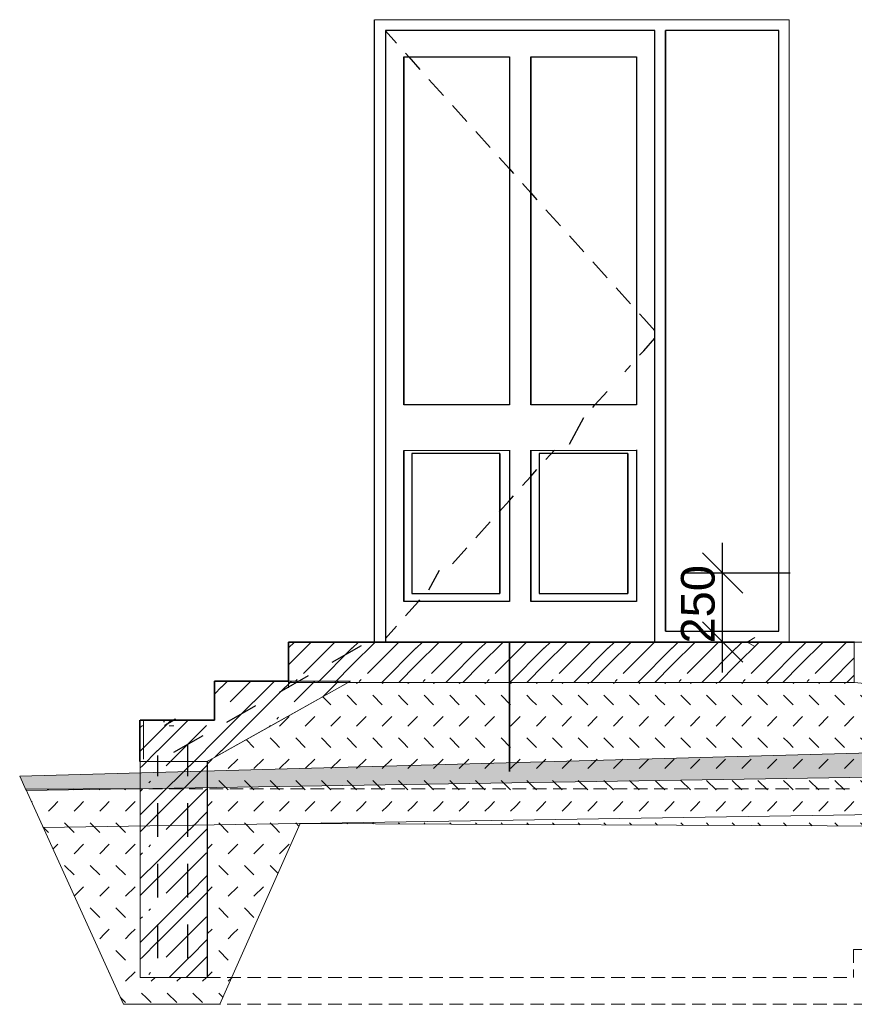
# Model space of a CAD drawing. Header units: millimetres. Extents: x 126830 to 197420, y -10585 to 21156.
# Tile 2 of 100: x 139724 to 142821, y -10585 to -6930. Entities that reach past the tile are written whole.
import ezdxf

# ---------------------------------------------------------------- set-up
doc = ezdxf.new("R2010")
doc.units = ezdxf.units.MM
doc.header["$MEASUREMENT"] = 0
doc.linetypes.add('čárkovaná 3', pattern=[75, 50, -25])
doc.linetypes.add('Čárkovaná M', pattern=[225, 125, -100])
for name, color, linetype in [('Konstrukce - nenosné', 7, 'Continuous'), ('Konstrukce - nosné', 7, 'Continuous'), ('Nové_0', 7, 'Continuous'), ('Nové_Konstrukce - nosné', 7, 'Continuous'), ('Nové_Kóty - SP', 7, 'Continuous'), ('Popis', 7, 'Continuous'), ('Situace - terén', 7, 'Continuous'), ('TZB - VZT', 7, 'Continuous'), ('Výplně - Povrchové', 7, 'Continuous')]:
    doc.layers.add(name, color=color, linetype=linetype)
doc.styles.add('GENEROVANÝ_STYL_2', font='txt')
doc.dimstyles.new('GENEROVANÝ_STYL__6', dxfattribs={"dimtxt": 125, "dimasz": 142.5, "dimexe": 0.18, "dimexo": 250, "dimgap": 0, "dimtad": 1, "dimdec": 0, "dimzin": 0, "dimdsep": 46, "dimtxsty": 'GENEROVANÝ_STYL_2', "dimblk": 'ARROWHEAD_6', "dimblk1": 'ARROWHEAD_6', "dimblk2": 'ARROWHEAD_6', "dimcen": 0.09, "dimclrd": 1, "dimclre": 1, "dimclrt": 1, "dimazin": 0, "dimtfac": 1, "dimtdec": 4, "dimtmove": 2, "dimatfit": 3, "dimfxl": 1, "dimtolj": 1, "dimtzin": 0, "dimarcsym": 0})

# ---------------------------------------------------------------- blocks, each defined once
blk = doc.blocks.new('*X17')
at = {"layer": 'Konstrukce - nenosné', "color": 7, "linetype": 'Continuous', "lineweight": 13}
for p, q in [((140721.4, -9261.9), (140743.3, -9240)), ((140721.4, -9324.4), (140805.8, -9240)), ((140776.6, -9356.3), (140892.9, -9240)), ((140958.3, -9262.5), (140980.8, -9240)), ((140958.3, -9325), (141043.3, -9240)), ((141014.1, -9356.3), (141130.4, -9240)), ((141195.8, -9262.5), (141218.3, -9240)), ((141195.8, -9325), (141280.8, -9240)), ((141251.6, -9356.3), (141367.9, -9240)), ((141433.3, -9262.5), (141455.8, -9240)), ((141433.3, -9325), (141518.3, -9240)), ((141489.1, -9356.3), (141605.4, -9240)), ((141670.8, -9262.5), (141693.3, -9240)), ((141670.8, -9325), (141755.8, -9240)), ((141726.6, -9356.3), (141842.9, -9240)), ((141908.3, -9262.5), (141930.8, -9240)), ((141908.3, -9325), (141993.3, -9240)), ((141964.1, -9356.3), (142080.4, -9240)), ((142145.8, -9262.5), (142168.3, -9240)), ((142145.8, -9325), (142230.8, -9240)), ((142201.6, -9356.3), (142317.9, -9240)), ((142383.3, -9262.5), (142405.8, -9240)), ((142383.3, -9325), (142468.3, -9240)), ((142439.1, -9356.3), (142555.4, -9240)), ((142620.8, -9262.5), (142643.3, -9240)), ((142620.8, -9325), (142705.8, -9240)), ((142676.6, -9356.3), (142792.9, -9240)), ((140830, -9390), (140958.3, -9261.8)), ((141067.5, -9390), (141195.8, -9261.8)), ((141305, -9390), (141433.3, -9261.8)), ((141542.5, -9390), (141670.8, -9261.8)), ((141780, -9390), (141908.3, -9261.8)), ((142017.5, -9390), (142145.8, -9261.8)), ((142255, -9390), (142383.3, -9261.8)), ((142492.5, -9390), (142620.8, -9261.8)), ((142730, -9390), (142820.9, -9299.1)), ((140893.3, -9390), (140958.3, -9325)), ((141130.8, -9390), (141195.8, -9325)), ((141368.3, -9390), (141433.3, -9325)), ((141605.8, -9390), (141670.8, -9325)), ((141843.3, -9390), (141908.3, -9325)), ((142080.8, -9390), (142145.8, -9325)), ((142318.3, -9390), (142383.3, -9325)), ((142555.8, -9390), (142620.8, -9325)), ((140746.7, -9386.2), (140753.8, -9379.2)), ((140984.2, -9386.2), (140991.3, -9379.2)), ((141221.7, -9386.2), (141228.8, -9379.2)), ((141459.2, -9386.2), (141466.3, -9379.2)), ((141696.7, -9386.2), (141703.8, -9379.2)), ((141934.2, -9386.2), (141941.3, -9379.2)), ((142171.7, -9386.2), (142178.8, -9379.2)), ((142409.2, -9386.2), (142416.3, -9379.2)), ((142646.7, -9386.2), (142653.8, -9379.2)), ((142793.3, -9390), (142820.9, -9362.4))]:
    blk.add_line(p, q, dxfattribs=at)
blk = doc.blocks.new('výplň_8_1', base_point=(0, 0))
at = {"layer": 'Konstrukce - nenosné', "color": 7, "linetype": 'Continuous', "lineweight": 13, "flags": 128}
blk.add_lwpolyline([(140776.6, -9240), (140721.4, -9240), (140721.4, -9390), (142820.9, -9390), (142820.9, -9240), (140801.6, -9240)], close=True, dxfattribs=at)
at = {"layer": 'Konstrukce - nenosné', "color": 7, "linetype": 'Continuous', "lineweight": 13}
blk.add_blockref('*X17', (0, 0), dxfattribs=at)
blk = doc.blocks.new('Čára_18_1', base_point=(142423.7, -9240))
at = {"layer": 'Popis', "color": 7, "linetype": 'Continuous', "lineweight": 13}
for q in [(142452.4, -9223.5), (145676.2, -9240), (142452.4, -9256.6)]:
    blk.add_line((142423.7, -9240), q, dxfattribs=at)
blk = doc.blocks.new('*D80')
at = {"layer": 'Nové_Kóty - SP', "color": 1, "linetype": 'Continuous', "lineweight": 25}
for p, q in [((142332.8, -8984.1), (142332.8, -8871.6)), ((142407.8, -9059.1), (142257.8, -8909.1)), ((142582.8, -8984.1), (142192.2, -8984.1)), ((142332.8, -9240), (142332.8, -8984.1)), ((142257.8, -9165), (142407.8, -9315)), ((142582.8, -9240), (142192.2, -9240)), ((142332.8, -9352.5), (142332.8, -9240))]:
    blk.add_line(p, q, dxfattribs=at)
at = {"layer": 'Nové_Kóty - SP', "color": 1, "lineweight": 25, "insert": (142304.8, -9245.5), "char_height": 125, "attachment_point": 7, "rotation": 90, "style": 'GENEROVANÝ_STYL_2'}
blk.add_mtext('\\A1;{\\pql;\\fArial|b0|i0|c0|p38;250}', dxfattribs=at)
blk = doc.blocks.new('ARROWHEAD_6')
at = {"color": 0, "linetype": 'Continuous', "lineweight": 0}
for p, q in [((-0.5, -0.5), (0.5, 0.5)), ((0, 0), (-1, 0))]:
    blk.add_line(p, q, dxfattribs=at)
blk = doc.blocks.new('*X135')
at = {"layer": 'Konstrukce - nenosné', "color": 7, "linetype": 'Continuous', "lineweight": 13}
for p, q in [((140495.1, -9385), (140473.1, -9407.1)), ((140582.2, -9385), (140505.1, -9462.2)), ((140669.4, -9385), (140592.2, -9462.2)), ((140732.6, -9385), (140710.6, -9407.1)), ((140819.7, -9385), (140742.6, -9462.2)), ((140906.9, -9385), (140849.7, -9442.2)), ((140473.1, -9406.3), (140446.4, -9433)), ((140710.6, -9406.3), (140654.7, -9462.2)), ((140591.4, -9462.2), (140473.1, -9580.6)), ((140654.7, -9462.2), (140473.1, -9643.8)), ((140286.1, -9530), (140235.6, -9580.6)), ((140349.4, -9530), (140235.6, -9643.8)), ((140447.1, -9519.4), (140446.4, -9520.1)), ((140684.6, -9519.4), (140677.6, -9526.4)), ((140179.7, -9549.3), (140171.4, -9557.6)), ((140417.2, -9549.3), (140267.6, -9699)), ((140654.7, -9549.3), (140649.6, -9554.4)), ((140235.6, -9580.6), (140171.4, -9644.8)), ((140473.1, -9580.6), (140354.7, -9699)), ((140235.6, -9643.1), (140179.7, -9699)), ((140473.1, -9643.1), (140449.5, -9666.7)), ((140179.7, -9699), (140171.4, -9707.3)), ((140353.9, -9699), (140235.6, -9817.3)), ((140417.2, -9699), (140235.6, -9880.6)), ((140421.4, -9694.8), (140417.2, -9699)), ((140209.6, -9756.2), (140202.6, -9763.2)), ((140179.7, -9786.1), (140171.4, -9794.4)), ((140417.2, -9786.1), (140267.6, -9935.7)), ((140235.6, -9817.3), (140171.4, -9881.5)), ((140235.6, -9879.8), (140179.7, -9935.7)), ((140421.4, -9869), (140354.7, -9935.7)), ((140179.7, -9935.7), (140171.4, -9944)), ((140353.9, -9935.7), (140235.6, -10054.1)), ((140417.2, -9935.7), (140235.6, -10117.3)), ((140421.4, -9931.5), (140417.2, -9935.7)), ((140209.6, -9992.9), (140202.6, -9999.9)), ((140179.7, -10022.8), (140171.4, -10031.1)), ((140417.2, -10022.8), (140267.6, -10172.5)), ((140235.6, -10054.1), (140171.4, -10118.3)), ((140235.6, -10116.6), (140179.7, -10172.5)), ((140421.4, -10105.8), (140354.7, -10172.5)), ((140179.7, -10172.5), (140171.4, -10180.8)), ((140353.9, -10172.5), (140235.6, -10290.8)), ((140417.2, -10172.5), (140235.6, -10354.1)), ((140421.4, -10168.3), (140417.2, -10172.5)), ((140209.6, -10229.7), (140202.6, -10236.7)), ((140179.7, -10259.6), (140171.4, -10267.9)), ((140417.2, -10259.6), (140267.6, -10409.2)), ((140235.6, -10290.8), (140171.4, -10355)), ((140421.4, -10342.5), (140354.7, -10409.2)), ((140235.6, -10353.3), (140179.7, -10409.2)), ((140179.7, -10409.2), (140171.4, -10417.5)), ((140353.9, -10409.2), (140278.5, -10484.7)), ((140417.2, -10409.2), (140341.8, -10484.7)), ((140421.4, -10405), (140417.2, -10409.2)), ((140209.6, -10466.4), (140202.6, -10473.4))]:
    blk.add_line(p, q, dxfattribs=at)
blk = doc.blocks.new('výplň_35_1', base_point=(0, 0))
at = {"layer": 'Konstrukce - nenosné', "color": 7, "linetype": 'Continuous', "lineweight": 13, "flags": 128}
blk.add_lwpolyline([(140171.4, -9530), (140171.4, -9683.7), (140171.4, -10484.7), (140421.4, -10484.7), (140421.4, -9682.4), (140444.2, -9669.6), (140694.2, -9529.4), (140762.4, -9491.2), (140951.6, -9385), (140721.4, -9385), (140446.4, -9385), (140446.4, -9530)], close=True, dxfattribs=at)
at = {"layer": 'Konstrukce - nenosné', "color": 7, "linetype": 'Continuous', "lineweight": 13}
blk.add_blockref('*X135', (0, 0), dxfattribs=at)
blk = doc.blocks.new('*X139')
at = {"layer": 'Výplně - Povrchové', "color": 7, "linetype": 'Continuous', "lineweight": 13}
for p, q in [((140974.2, -9394.3), (140978.4, -9390)), ((141069.5, -9394.3), (141073.7, -9390)), ((141164.8, -9394.3), (141169, -9390)), ((141260.1, -9394.3), (141264.3, -9390)), ((141355.4, -9394.3), (141359.6, -9390)), ((141450.7, -9394.3), (141454.9, -9390)), ((141546, -9394.3), (141550.2, -9390)), ((141641.3, -9394.3), (141645.5, -9390)), ((141736.6, -9394.3), (141740.8, -9390)), ((141831.9, -9394.3), (141836.1, -9390)), ((141927.2, -9394.3), (141931.4, -9390)), ((142022.5, -9394.3), (142026.7, -9390)), ((142117.8, -9394.3), (142122, -9390)), ((142213.1, -9394.3), (142217.3, -9390)), ((142308.4, -9394.3), (142312.6, -9390)), ((142403.7, -9394.3), (142407.9, -9390)), ((142499, -9394.3), (142503.2, -9390)), ((142594.3, -9394.3), (142598.5, -9390)), ((142689.6, -9394.3), (142693.8, -9390)), ((142784.9, -9394.3), (142789.1, -9390)), ((140878.9, -9473.2), (140848.5, -9442.9)), ((140974.2, -9473.2), (140938.8, -9437.8)), ((141069.5, -9473.2), (141034.1, -9437.8)), ((141147.1, -9455.5), (141129.4, -9437.8)), ((141164.8, -9473.2), (141147.1, -9455.5)), ((141260.1, -9473.2), (141224.7, -9437.8)), ((141355.4, -9473.2), (141320, -9437.8)), ((141450.7, -9473.2), (141415.3, -9437.8)), ((141546, -9473.2), (141510.6, -9437.8)), ((141623.6, -9455.5), (141605.9, -9437.8)), ((141641.3, -9473.2), (141623.6, -9455.5)), ((141736.6, -9473.2), (141701.2, -9437.8)), ((141831.9, -9473.2), (141796.5, -9437.8)), ((141927.2, -9473.2), (141891.8, -9437.8)), ((142022.5, -9473.2), (141987.1, -9437.8)), ((142100.1, -9455.5), (142082.4, -9437.8)), ((142117.8, -9473.2), (142100.1, -9455.5)), ((142213.1, -9473.2), (142177.7, -9437.8)), ((142308.4, -9473.2), (142273, -9437.8)), ((142403.7, -9473.2), (142368.3, -9437.8)), ((142499, -9473.2), (142463.6, -9437.8)), ((142576.6, -9455.5), (142558.9, -9437.8)), ((142594.3, -9473.2), (142576.6, -9455.5)), ((142689.6, -9473.2), (142654.2, -9437.8)), ((142784.9, -9473.2), (142749.5, -9437.8)), ((142880.2, -9473.2), (142844.8, -9437.8)), ((142975.5, -9473.2), (142940.1, -9437.8)), ((143053.1, -9455.5), (143035.4, -9437.8)), ((143070.8, -9473.2), (143053.1, -9455.5)), ((143166.1, -9473.2), (143130.7, -9437.8)), ((143261.4, -9473.2), (143226, -9437.8)), ((143356.7, -9473.2), (143324, -9440.5)), ((143452, -9473.2), (143429.9, -9451.2)), ((143547.3, -9473.2), (143535.9, -9461.8)), ((143642.6, -9473.2), (143641.8, -9472.5)), ((140688.3, -9552.1), (140723.6, -9516.8)), ((140783.6, -9552.1), (140818.9, -9516.8)), ((140878.9, -9552.1), (140914.2, -9516.8)), ((140974.2, -9552.1), (141009.5, -9516.8)), ((141069.5, -9552.1), (141104.8, -9516.8)), ((141164.8, -9552.1), (141200.1, -9516.8)), ((141260.1, -9552.1), (141295.4, -9516.8)), ((141355.4, -9552.1), (141390.7, -9516.8)), ((141450.7, -9552.1), (141486, -9516.8)), ((141546, -9552.1), (141581.3, -9516.8)), ((141641.3, -9552.1), (141676.6, -9516.8)), ((141736.6, -9552.1), (141771.9, -9516.8)), ((141831.9, -9552.1), (141867.2, -9516.8)), ((141927.2, -9552.1), (141962.5, -9516.8)), ((142022.5, -9552.1), (142057.8, -9516.8)), ((142117.8, -9552.1), (142153.1, -9516.8)), ((142213.1, -9552.1), (142248.4, -9516.8)), ((142308.4, -9552.1), (142343.7, -9516.8)), ((142403.7, -9552.1), (142439, -9516.8)), ((142499, -9552.1), (142534.3, -9516.8)), ((142594.3, -9552.1), (142629.6, -9516.8)), ((142689.6, -9552.1), (142724.9, -9516.8)), ((142784.9, -9552.1), (142820.2, -9516.8)), ((142880.2, -9552.1), (142915.5, -9516.8)), ((142975.5, -9552.1), (143010.8, -9516.8)), ((143070.8, -9552.1), (143106.1, -9516.8)), ((143166.1, -9552.1), (143201.4, -9516.8)), ((143261.4, -9552.1), (143296.7, -9516.8)), ((143356.7, -9552.1), (143392, -9516.8)), ((143452, -9552.1), (143487.3, -9516.8)), ((143547.3, -9552.1), (143582.6, -9516.8)), ((143642.6, -9552.1), (143677.9, -9516.8)), ((143737.9, -9552.1), (143773.2, -9516.8)), ((143833.2, -9552.1), (143868.5, -9516.8)), ((143928.5, -9552.1), (143963.8, -9516.8)), ((144023.8, -9552.1), (144059.1, -9516.8)), ((144119.1, -9552.1), (144147.9, -9523.3)), ((144214.4, -9552.1), (144234.5, -9532)), ((144309.7, -9552.1), (144321.1, -9540.7)), ((144405, -9552.1), (144407.7, -9549.4)), ((140593, -9631), (140564.2, -9602.3)), ((140670.6, -9613.4), (140652.9, -9595.7)), ((140783.6, -9631), (140748.2, -9595.7)), ((140878.9, -9631), (140843.5, -9595.7)), ((140974.2, -9631), (140938.8, -9595.7)), ((141069.5, -9631), (141034.1, -9595.7)), ((141147.1, -9613.4), (141129.4, -9595.7)), ((141260.1, -9631), (141224.7, -9595.7)), ((141355.4, -9631), (141320, -9595.7)), ((141450.7, -9631), (141415.3, -9595.7)), ((141546, -9631), (141510.6, -9595.7)), ((141623.6, -9613.4), (141605.9, -9595.7)), ((141736.6, -9631), (141701.2, -9595.7)), ((141831.9, -9631), (141796.5, -9595.7)), ((141927.2, -9631), (141891.8, -9595.7)), ((142022.5, -9631), (141987.1, -9595.7)), ((142100.1, -9613.4), (142082.4, -9595.7)), ((142213.1, -9631), (142177.7, -9595.7)), ((142308.4, -9631), (142273, -9595.7)), ((142403.7, -9631), (142368.3, -9595.7)), ((142499, -9631), (142463.6, -9595.7)), ((142576.6, -9613.4), (142558.9, -9595.7)), ((142689.6, -9631), (142654.2, -9595.7)), ((142784.9, -9631), (142749.5, -9595.7)), ((142880.2, -9631), (142844.8, -9595.7)), ((142975.5, -9631), (142940.1, -9595.7)), ((143053.1, -9613.4), (143035.4, -9595.7)), ((143166.1, -9631), (143130.7, -9595.7)), ((143261.4, -9631), (143226, -9595.7)), ((143356.7, -9631), (143321.3, -9595.7)), ((143452, -9631), (143416.6, -9595.7)), ((143529.6, -9613.4), (143511.9, -9595.7)), ((143642.6, -9631), (143607.2, -9595.7)), ((143737.9, -9631), (143702.5, -9595.7)), ((143833.2, -9631), (143797.8, -9595.7)), ((143928.5, -9631), (143893.1, -9595.7)), ((144006.1, -9613.4), (143988.4, -9595.7)), ((144119.1, -9631), (144083.7, -9595.7)), ((144214.4, -9631), (144179, -9595.7)), ((144309.7, -9631), (144274.3, -9595.7)), ((144405, -9631), (144369.6, -9595.7)), ((144482.6, -9613.4), (144464.9, -9595.7)), ((144595.6, -9631), (144560.2, -9595.7)), ((144690.9, -9631), (144655.5, -9595.7)), ((144786.2, -9631), (144750.8, -9595.7)), ((144881.5, -9631), (144846.1, -9595.7)), ((144959.1, -9613.4), (144949.6, -9603.9)), ((140688.3, -9631), (140670.6, -9613.4)), ((141164.8, -9631), (141147.1, -9613.4)), ((141641.3, -9631), (141623.6, -9613.4)), ((142117.8, -9631), (142100.1, -9613.4)), ((142594.3, -9631), (142576.6, -9613.4)), ((143070.8, -9631), (143053.1, -9613.4)), ((143547.3, -9631), (143529.6, -9613.4)), ((144023.8, -9631), (144006.1, -9613.4)), ((144500.3, -9631), (144482.6, -9613.4)), ((144976.8, -9631), (144959.1, -9613.4)), ((145072.1, -9631), (145055.6, -9614.6)), ((145167.4, -9631), (145161.5, -9625.2)), ((140419.2, -9693.1), (140437.7, -9674.6)), ((140497.7, -9709.9), (140533, -9674.6)), ((140593, -9709.9), (140628.3, -9674.6)), ((140688.3, -9709.9), (140723.6, -9674.6)), ((140783.6, -9709.9), (140818.9, -9674.6)), ((140878.9, -9709.9), (140914.2, -9674.6)), ((140974.2, -9709.9), (141009.5, -9674.6)), ((141069.5, -9709.9), (141104.8, -9674.6)), ((141164.8, -9709.9), (141200.1, -9674.6)), ((141260.1, -9709.9), (141295.4, -9674.6)), ((141355.4, -9709.9), (141390.7, -9674.6)), ((141450.7, -9709.9), (141486, -9674.6)), ((141546, -9709.9), (141581.3, -9674.6)), ((141641.3, -9709.9), (141676.6, -9674.6)), ((141736.6, -9709.9), (141771.9, -9674.6)), ((141831.9, -9709.9), (141867.2, -9674.6)), ((141927.2, -9709.9), (141962.5, -9674.6)), ((142022.5, -9709.9), (142057.8, -9674.6)), ((142117.8, -9709.9), (142153.1, -9674.6)), ((142213.1, -9709.9), (142248.4, -9674.6)), ((142308.4, -9709.9), (142343.7, -9674.6)), ((142403.7, -9709.9), (142439, -9674.6)), ((142499, -9709.9), (142534.3, -9674.6)), ((142594.3, -9709.9), (142629.6, -9674.6)), ((142689.6, -9709.9), (142724.9, -9674.6)), ((142784.9, -9709.9), (142820.2, -9674.6)), ((142880.2, -9709.9), (142915.5, -9674.6)), ((142975.5, -9709.9), (143010.8, -9674.6)), ((143070.8, -9709.9), (143106.1, -9674.6)), ((143166.1, -9709.9), (143201.4, -9674.6)), ((143261.4, -9709.9), (143296.7, -9674.6)), ((143356.7, -9709.9), (143392, -9674.6)), ((143452, -9709.9), (143487.3, -9674.6)), ((143547.3, -9709.9), (143582.6, -9674.6)), ((143642.6, -9709.9), (143677.9, -9674.6)), ((143737.9, -9709.9), (143773.2, -9674.6)), ((143833.2, -9709.9), (143868.5, -9674.6)), ((143928.5, -9709.9), (143963.8, -9674.6)), ((144023.8, -9709.9), (144059.1, -9674.6)), ((144119.1, -9709.9), (144154.4, -9674.6)), ((144214.4, -9709.9), (144249.7, -9674.6)), ((144309.7, -9709.9), (144345, -9674.6)), ((144405, -9709.9), (144440.3, -9674.6)), ((144500.3, -9709.9), (144535.6, -9674.6)), ((144595.6, -9709.9), (144630.9, -9674.6)), ((144690.9, -9709.9), (144726.2, -9674.6)), ((144786.2, -9709.9), (144821.5, -9674.6)), ((144881.5, -9709.9), (144916.8, -9674.6)), ((144976.8, -9709.9), (145012.1, -9674.6)), ((145072.1, -9709.9), (145107.4, -9674.6)), ((145167.4, -9709.9), (145202.7, -9674.6)), ((145262.7, -9709.9), (145298, -9674.6)), ((145358, -9709.9), (145393.3, -9674.6)), ((145453.3, -9709.9), (145488.6, -9674.6)), ((145548.6, -9709.9), (145568.9, -9689.7)), ((145834.5, -9709.9), (145854.2, -9690.2)), ((145929.8, -9709.9), (145950, -9689.7)), ((146025.1, -9709.9), (146045.7, -9689.3)), ((146120.4, -9709.9), (146141.5, -9688.9)), ((146215.7, -9709.9), (146237.2, -9688.4)), ((140497.7, -9788.9), (140462.3, -9753.5)), ((140593, -9788.9), (140557.6, -9753.5)), ((140670.6, -9771.2), (140652.9, -9753.5)), ((140783.6, -9788.9), (140748.2, -9753.5)), ((140878.9, -9788.9), (140843.5, -9753.5)), ((140974.2, -9788.9), (140938.8, -9753.5)), ((141069.5, -9788.9), (141034.1, -9753.5)), ((141147.1, -9771.2), (141129.4, -9753.5)), ((141260.1, -9788.9), (141224.7, -9753.5)), ((141355.4, -9788.9), (141320, -9753.5)), ((141450.7, -9788.9), (141415.3, -9753.5)), ((141546, -9788.9), (141510.6, -9753.5)), ((141623.6, -9771.2), (141605.9, -9753.5)), ((141736.6, -9788.9), (141701.2, -9753.5)), ((141831.9, -9788.9), (141796.5, -9753.5)), ((141927.2, -9788.9), (141891.8, -9753.5)), ((142022.5, -9788.9), (141987.1, -9753.5)), ((142100.1, -9771.2), (142082.4, -9753.5)), ((142213.1, -9788.9), (142177.7, -9753.5)), ((142308.4, -9788.9), (142273, -9753.5)), ((142403.7, -9788.9), (142368.3, -9753.5)), ((142499, -9788.9), (142463.6, -9753.5)), ((142576.6, -9771.2), (142558.9, -9753.5)), ((142689.6, -9788.9), (142654.2, -9753.5)), ((142784.9, -9788.9), (142749.5, -9753.5)), ((142880.2, -9788.9), (142844.8, -9753.5)), ((142975.5, -9788.9), (142940.1, -9753.5)), ((143053.1, -9771.2), (143035.4, -9753.5)), ((143166.1, -9788.9), (143130.7, -9753.5)), ((143261.4, -9788.9), (143226, -9753.5)), ((143356.7, -9788.9), (143321.3, -9753.5)), ((143452, -9788.9), (143416.6, -9753.5)), ((143529.6, -9771.2), (143511.9, -9753.5)), ((143642.6, -9788.9), (143607.2, -9753.5)), ((143737.9, -9788.9), (143702.5, -9753.5)), ((143833.2, -9788.9), (143797.8, -9753.5)), ((143928.5, -9788.9), (143893.1, -9753.5)), ((144006.1, -9771.2), (143988.4, -9753.5)), ((144119.1, -9788.9), (144083.7, -9753.5)), ((144214.4, -9788.9), (144179, -9753.5)), ((144309.7, -9788.9), (144274.3, -9753.5)), ((144405, -9788.9), (144369.6, -9753.5)), ((144482.6, -9771.2), (144464.9, -9753.5)), ((144595.6, -9788.9), (144560.2, -9753.5)), ((144690.9, -9788.9), (144655.5, -9753.5)), ((144786.2, -9788.9), (144750.8, -9753.5)), ((144881.5, -9788.9), (144846.1, -9753.5)), ((144959.1, -9771.2), (144941.4, -9753.5)), ((145072.1, -9788.9), (145036.7, -9753.5)), ((145167.4, -9788.9), (145132, -9753.5)), ((145262.7, -9788.9), (145227.3, -9753.5)), ((145358, -9788.9), (145322.6, -9753.5)), ((145435.6, -9771.2), (145417.9, -9753.5)), ((145548.6, -9788.9), (145513.2, -9753.5)), ((145912.1, -9771.2), (145894.4, -9753.5)), ((146025.1, -9788.9), (145989.7, -9753.5)), ((146120.4, -9788.9), (146085, -9753.5)), ((146215.7, -9788.9), (146180.3, -9753.5)), ((139830.6, -9788.9), (139827.4, -9785.7)), ((139925.9, -9788.9), (139922.3, -9785.3)), ((140021.2, -9788.9), (140017.2, -9784.8)), ((140116.5, -9788.9), (140112, -9784.4)), ((140688.3, -9788.9), (140670.6, -9771.2)), ((141164.8, -9788.9), (141147.1, -9771.2)), ((141641.3, -9788.9), (141623.6, -9771.2)), ((142117.8, -9788.9), (142100.1, -9771.2)), ((142594.3, -9788.9), (142576.6, -9771.2)), ((143070.8, -9788.9), (143053.1, -9771.2)), ((143547.3, -9788.9), (143529.6, -9771.2)), ((144023.8, -9788.9), (144006.1, -9771.2)), ((144500.3, -9788.9), (144482.6, -9771.2)), ((144976.8, -9788.9), (144959.1, -9771.2)), ((145453.3, -9788.9), (145435.6, -9771.2)), ((145834.5, -9788.9), (145818.9, -9773.2)), ((145929.8, -9788.9), (145912.1, -9771.2)), ((139768.2, -9834.9), (139770.6, -9832.4)), ((139830.6, -9867.8), (139848.2, -9850.1)), ((139848.2, -9850.1), (139865.9, -9832.4)), ((139925.9, -9867.8), (139943.5, -9850.1)), ((139943.5, -9850.1), (139961.2, -9832.4)), ((140021.2, -9867.8), (140038.8, -9850.1)), ((140038.8, -9850.1), (140056.5, -9832.4)), ((140116.5, -9867.8), (140134.1, -9850.1)), ((140134.1, -9850.1), (140151.8, -9832.4)), ((140419.2, -9851), (140420, -9850.1)), ((140420, -9850.1), (140437.7, -9832.4)), ((140497.7, -9867.8), (140515.3, -9850.1)), ((140515.3, -9850.1), (140533, -9832.4)), ((140593, -9867.8), (140610.6, -9850.1)), ((140610.6, -9850.1), (140628.3, -9832.4)), ((140688.3, -9867.8), (140705.9, -9850.1)), ((140705.9, -9850.1), (140723.6, -9832.4)), ((140783.6, -9867.8), (140801.2, -9850.1)), ((140801.2, -9850.1), (140818.9, -9832.4)), ((140878.9, -9867.8), (140896.5, -9850.1)), ((140896.5, -9850.1), (140914.2, -9832.4)), ((140974.2, -9867.8), (140991.8, -9850.1)), ((140991.8, -9850.1), (141009.5, -9832.4)), ((141069.5, -9867.8), (141087.1, -9850.1)), ((141087.1, -9850.1), (141104.8, -9832.4)), ((141164.8, -9867.8), (141182.4, -9850.1)), ((141182.4, -9850.1), (141200.1, -9832.4)), ((141260.1, -9867.8), (141277.7, -9850.1)), ((141277.7, -9850.1), (141295.4, -9832.4)), ((141355.4, -9867.8), (141373, -9850.1)), ((141373, -9850.1), (141390.7, -9832.4)), ((141450.7, -9867.8), (141468.3, -9850.1)), ((141468.3, -9850.1), (141486, -9832.4)), ((141546, -9867.8), (141563.6, -9850.1)), ((141563.6, -9850.1), (141581.3, -9832.4)), ((141641.3, -9867.8), (141658.9, -9850.1)), ((141658.9, -9850.1), (141676.6, -9832.4)), ((141736.6, -9867.8), (141754.2, -9850.1)), ((141754.2, -9850.1), (141771.9, -9832.4)), ((141831.9, -9867.8), (141849.5, -9850.1)), ((141849.5, -9850.1), (141867.2, -9832.4)), ((141927.2, -9867.8), (141944.8, -9850.1)), ((141944.8, -9850.1), (141962.5, -9832.4)), ((142022.5, -9867.8), (142040.1, -9850.1)), ((142040.1, -9850.1), (142057.8, -9832.4)), ((142117.8, -9867.8), (142135.4, -9850.1)), ((142135.4, -9850.1), (142153.1, -9832.4)), ((142213.1, -9867.8), (142230.7, -9850.1)), ((142230.7, -9850.1), (142248.4, -9832.4)), ((142308.4, -9867.8), (142326, -9850.1)), ((142326, -9850.1), (142343.7, -9832.4)), ((142403.7, -9867.8), (142421.3, -9850.1)), ((142421.3, -9850.1), (142439, -9832.4)), ((142499, -9867.8), (142516.6, -9850.1)), ((142516.6, -9850.1), (142534.3, -9832.4)), ((142594.3, -9867.8), (142611.9, -9850.1)), ((142611.9, -9850.1), (142629.6, -9832.4)), ((142689.6, -9867.8), (142707.2, -9850.1)), ((142707.2, -9850.1), (142724.9, -9832.4)), ((142784.9, -9867.8), (142802.5, -9850.1)), ((142802.5, -9850.1), (142820.2, -9832.4)), ((142880.2, -9867.8), (142897.8, -9850.1)), ((142897.8, -9850.1), (142915.5, -9832.4)), ((142975.5, -9867.8), (142993.1, -9850.1)), ((142993.1, -9850.1), (143010.8, -9832.4)), ((143070.8, -9867.8), (143088.4, -9850.1)), ((143088.4, -9850.1), (143106.1, -9832.4)), ((143166.1, -9867.8), (143183.7, -9850.1)), ((143183.7, -9850.1), (143201.4, -9832.4)), ((143261.4, -9867.8), (143279, -9850.1)), ((143279, -9850.1), (143296.7, -9832.4)), ((143356.7, -9867.8), (143374.3, -9850.1)), ((143374.3, -9850.1), (143392, -9832.4)), ((143452, -9867.8), (143469.6, -9850.1)), ((143469.6, -9850.1), (143487.3, -9832.4)), ((143547.3, -9867.8), (143564.9, -9850.1)), ((143564.9, -9850.1), (143582.6, -9832.4)), ((143642.6, -9867.8), (143660.2, -9850.1)), ((143660.2, -9850.1), (143677.9, -9832.4)), ((143737.9, -9867.8), (143755.5, -9850.1)), ((143755.5, -9850.1), (143773.2, -9832.4)), ((143833.2, -9867.8), (143850.8, -9850.1)), ((143850.8, -9850.1), (143868.5, -9832.4)), ((143928.5, -9867.8), (143946.1, -9850.1)), ((143946.1, -9850.1), (143963.8, -9832.4)), ((144023.8, -9867.8), (144041.4, -9850.1)), ((144041.4, -9850.1), (144059.1, -9832.4)), ((144119.1, -9867.8), (144136.7, -9850.1)), ((144136.7, -9850.1), (144154.4, -9832.4)), ((144214.4, -9867.8), (144232, -9850.1)), ((144232, -9850.1), (144249.7, -9832.4)), ((144309.7, -9867.8), (144327.3, -9850.1)), ((144327.3, -9850.1), (144345, -9832.4)), ((144405, -9867.8), (144422.6, -9850.1)), ((144422.6, -9850.1), (144440.3, -9832.4)), ((144500.3, -9867.8), (144517.9, -9850.1)), ((144517.9, -9850.1), (144535.6, -9832.4)), ((144595.6, -9867.8), (144613.2, -9850.1)), ((144613.2, -9850.1), (144630.9, -9832.4)), ((144690.9, -9867.8), (144708.5, -9850.1)), ((144708.5, -9850.1), (144726.2, -9832.4)), ((144786.2, -9867.8), (144803.8, -9850.1)), ((144803.8, -9850.1), (144821.5, -9832.4)), ((144881.5, -9867.8), (144899.1, -9850.1)), ((144899.1, -9850.1), (144916.8, -9832.4)), ((144976.8, -9867.8), (144994.4, -9850.1)), ((144994.4, -9850.1), (145012.1, -9832.4)), ((145072.1, -9867.8), (145089.7, -9850.1)), ((145089.7, -9850.1), (145107.4, -9832.4)), ((145167.4, -9867.8), (145185, -9850.1)), ((145185, -9850.1), (145202.7, -9832.4)), ((145262.7, -9867.8), (145280.3, -9850.1)), ((145280.3, -9850.1), (145298, -9832.4)), ((145358, -9867.8), (145375.6, -9850.1)), ((145375.6, -9850.1), (145393.3, -9832.4)), ((145453.3, -9867.8), (145470.9, -9850.1)), ((145470.9, -9850.1), (145488.6, -9832.4)), ((145548.6, -9867.8), (145566.2, -9850.1)), ((145566.2, -9850.1), (145568.9, -9847.5)), ((145834.5, -9867.8), (145852.1, -9850.1)), ((145852.1, -9850.1), (145869.8, -9832.4)), ((145929.8, -9867.8), (145947.4, -9850.1)), ((145947.4, -9850.1), (145965.1, -9832.4)), ((146025.1, -9867.8), (146042.7, -9850.1)), ((146042.7, -9850.1), (146060.4, -9832.4)), ((146120.4, -9867.8), (146138, -9850.1)), ((146138, -9850.1), (146155.7, -9832.4)), ((139830.6, -9946.7), (139809.4, -9925.5)), ((139925.9, -9946.7), (139890.5, -9911.3)), ((140021.2, -9946.7), (139985.8, -9911.3)), ((140116.5, -9946.7), (140081.1, -9911.3)), ((140497.7, -9946.7), (140462.3, -9911.3)), ((140593, -9946.7), (140557.6, -9911.3)), ((140670.6, -9929), (140652.9, -9911.3)), ((140688.3, -9946.7), (140670.6, -9929)), ((140760.2, -9923.4), (140748.2, -9911.3)), ((140846.1, -9913.9), (140843.5, -9911.3)), ((140941.8, -9914.3), (140938.8, -9911.3)), ((141037.5, -9914.8), (141034.1, -9911.3)), ((141133.3, -9915.2), (141129.4, -9911.3)), ((141229, -9915.6), (141224.7, -9911.3)), ((141324.7, -9916.1), (141320, -9911.3)), ((141420.5, -9916.5), (141415.3, -9911.3)), ((141516.2, -9916.9), (141510.6, -9911.3)), ((141611.9, -9917.4), (141605.9, -9911.3)), ((141707.7, -9917.8), (141701.2, -9911.3)), ((141803.4, -9918.2), (141796.5, -9911.3)), ((141899.1, -9918.7), (141891.8, -9911.3)), ((141994.9, -9919.1), (141987.1, -9911.3)), ((142090.6, -9919.5), (142082.4, -9911.3)), ((142186.3, -9920), (142177.7, -9911.3)), ((142282.1, -9920.4), (142273, -9911.3)), ((142377.8, -9920.8), (142368.3, -9911.3)), ((142473.5, -9921.3), (142463.6, -9911.3)), ((142569.3, -9921.7), (142558.9, -9911.3)), ((142665, -9922.1), (142654.2, -9911.3)), ((142760.7, -9922.6), (142749.5, -9911.3)), ((142856.5, -9923), (142844.8, -9911.3)), ((142952.2, -9923.4), (142940.1, -9911.3)), ((143047.9, -9923.9), (143035.4, -9911.3)), ((143143.7, -9924.3), (143130.7, -9911.3)), ((143239.4, -9924.7), (143226, -9911.3)), ((143335.2, -9925.2), (143321.3, -9911.3)), ((143430.9, -9925.6), (143416.6, -9911.3)), ((143526.6, -9926), (143511.9, -9911.3)), ((143622.4, -9926.5), (143607.2, -9911.3)), ((143718.1, -9926.9), (143702.5, -9911.3)), ((143813.8, -9927.3), (143797.8, -9911.3)), ((143909.6, -9927.8), (143893.1, -9911.3)), ((144005.3, -9928.2), (143988.4, -9911.3)), ((144101, -9928.6), (144083.7, -9911.3)), ((144196.8, -9929.1), (144179, -9911.3)), ((144292.5, -9929.5), (144274.3, -9911.3)), ((144388.2, -9930), (144369.6, -9911.3)), ((144482.6, -9929), (144464.9, -9911.3)), ((144484, -9930.4), (144482.6, -9929)), ((144579.7, -9930.8), (144560.2, -9911.3)), ((144675.4, -9931.3), (144655.5, -9911.3)), ((144771.2, -9931.7), (144750.8, -9911.3)), ((144866.9, -9932.1), (144846.1, -9911.3)), ((144959.1, -9929), (144941.4, -9911.3)), ((144962.6, -9932.6), (144959.1, -9929)), ((145058.4, -9933), (145036.7, -9911.3)), ((145154.1, -9933.4), (145132, -9911.3)), ((145262.7, -9946.7), (145227.3, -9911.3)), ((145358, -9946.7), (145322.6, -9911.3)), ((145435.6, -9929), (145417.9, -9911.3)), ((145453.3, -9946.7), (145435.6, -9929)), ((145548.6, -9946.7), (145513.2, -9911.3)), ((145834.5, -9946.7), (145818.9, -9931.1)), ((145912.1, -9929), (145894.4, -9911.3)), ((145929.8, -9946.7), (145912.1, -9929)), ((146025.1, -9946.7), (145989.7, -9911.3)), ((146120.4, -9946.7), (146085, -9911.3)), ((146181.3, -9912.4), (146180.3, -9911.3)), ((139847.3, -10008.9), (139865.9, -9990.3)), ((139925.9, -10025.6), (139961.2, -9990.3)), ((140021.2, -10025.6), (140056.5, -9990.3)), ((140116.5, -10025.6), (140151.8, -9990.3)), ((140419.2, -10008.8), (140437.7, -9990.3)), ((140497.7, -10025.6), (140533, -9990.3)), ((140593, -10025.6), (140628.3, -9990.3)), ((140688.3, -10025.6), (140723.6, -9990.3)), ((145271.6, -10016.7), (145298, -9990.3)), ((145358, -10025.6), (145393.3, -9990.3)), ((145453.3, -10025.6), (145488.6, -9990.3)), ((145548.6, -10025.6), (145568.9, -10005.3)), ((145834.5, -10025.6), (145869.8, -9990.3)), ((145929.8, -10025.6), (145965.1, -9990.3)), ((146025.1, -10025.6), (146060.4, -9990.3)), ((146120.4, -10025.6), (146140.2, -10005.8)), ((139925.9, -10104.5), (139890.5, -10069.2)), ((140021.2, -10104.5), (139985.8, -10069.2)), ((140116.5, -10104.5), (140081.1, -10069.2)), ((140497.7, -10104.5), (140462.3, -10069.2)), ((140593, -10104.5), (140557.6, -10069.2)), ((140670.6, -10086.9), (140652.9, -10069.2)), ((145358, -10104.5), (145322.6, -10069.2)), ((145435.6, -10086.9), (145417.9, -10069.2)), ((145548.6, -10104.5), (145513.2, -10069.2)), ((145912.1, -10086.9), (145894.4, -10069.2)), ((146025.1, -10104.5), (145989.7, -10069.2)), ((146103.9, -10088.1), (146085, -10069.2)), ((140682.5, -10098.7), (140670.6, -10086.9)), ((145453.3, -10104.5), (145435.6, -10086.9)), ((145834.5, -10104.5), (145818.9, -10088.9)), ((145929.8, -10104.5), (145912.1, -10086.9)), ((139926.5, -10182.9), (139961.2, -10148.1)), ((140021.2, -10183.4), (140056.5, -10148.1)), ((140116.5, -10183.4), (140151.8, -10148.1)), ((140419.2, -10166.6), (140437.7, -10148.1)), ((140497.7, -10183.4), (140533, -10148.1)), ((140593, -10183.4), (140628.3, -10148.1)), ((145358, -10183.4), (145393.3, -10148.1)), ((145453.3, -10183.4), (145488.6, -10148.1)), ((145834.5, -10183.4), (145869.8, -10148.1)), ((145929.8, -10183.4), (145965.1, -10148.1)), ((146025.1, -10183.4), (146060.4, -10148.1)), ((145548.6, -10183.4), (145568.9, -10163.2)), ((140021.2, -10262.4), (139985.8, -10227)), ((140116.5, -10262.4), (140081.1, -10227)), ((140497.7, -10262.4), (140462.3, -10227)), ((140593, -10262.4), (140557.6, -10227)), ((145435.6, -10244.7), (145417.9, -10227)), ((145548.6, -10262.4), (145513.2, -10227)), ((145912.1, -10244.7), (145894.4, -10227)), ((146025.1, -10262.4), (145989.7, -10227)), ((145453.3, -10262.4), (145435.6, -10244.7)), ((145834.5, -10262.4), (145818.9, -10246.7)), ((145929.8, -10262.4), (145912.1, -10244.7)), ((140038.8, -10323.6), (140056.5, -10305.9)), ((140134.1, -10323.6), (140151.8, -10305.9)), ((140420, -10323.6), (140437.7, -10305.9)), ((140515.3, -10323.6), (140533, -10305.9)), ((145470.9, -10323.6), (145488.6, -10305.9)), ((145852.1, -10323.6), (145869.8, -10305.9)), ((145947.4, -10323.6), (145965.1, -10305.9)), ((140021.2, -10341.3), (140038.8, -10323.6)), ((140116.5, -10341.3), (140134.1, -10323.6)), ((140419.2, -10324.5), (140420, -10323.6)), ((140497.7, -10341.3), (140515.3, -10323.6)), ((145453.3, -10341.3), (145470.9, -10323.6)), ((145548.6, -10341.3), (145566.2, -10323.6)), ((145566.2, -10323.6), (145568.9, -10321)), ((145834.5, -10341.3), (145852.1, -10323.6)), ((145929.8, -10341.3), (145947.4, -10323.6)), ((140116.5, -10420.2), (140081.1, -10384.8)), ((140497.7, -10420.2), (140462.3, -10384.8)), ((145435.6, -10402.5), (145435.5, -10402.4)), ((145453.3, -10420.2), (145435.6, -10402.5)), ((145548.6, -10420.2), (145513.2, -10384.8)), ((145643.9, -10420.2), (145608.5, -10384.8)), ((145739.2, -10420.2), (145703.8, -10384.8)), ((145834.5, -10420.2), (145799.1, -10384.8)), ((145912.1, -10402.5), (145894.4, -10384.8)), ((145929.8, -10420.2), (145912.1, -10402.5)), ((140054.9, -10465.3), (140056.5, -10463.8)), ((140116.5, -10499.1), (140151.8, -10463.8)), ((140211.8, -10499.1), (140226.2, -10484.7)), ((140307.1, -10499.1), (140321.5, -10484.7)), ((140402.4, -10499.1), (140416.8, -10484.7)), ((140419.2, -10482.3), (140437.7, -10463.8)), ((140497.7, -10499.1), (140510.9, -10485.9)), ((145471.5, -10480.9), (145488.6, -10463.8)), ((145566.8, -10480.9), (145583.9, -10463.8)), ((145662.1, -10480.9), (145679.2, -10463.8)), ((145757.4, -10480.9), (145774.5, -10463.8)), ((145852.7, -10480.9), (145869.8, -10463.8)), ((140116.5, -10578), (140097.6, -10559.2)), ((140194.1, -10560.4), (140176.4, -10542.7)), ((140211.8, -10578), (140194.1, -10560.4)), ((140307.1, -10578), (140271.7, -10542.7)), ((140402.4, -10578), (140367, -10542.7)), ((140478.5, -10558.9), (140462.3, -10542.7))]:
    blk.add_line(p, q, dxfattribs=at)
blk = doc.blocks.new('výplň_37_1', base_point=(0, 0))
at = {"layer": 'Výplně - Povrchové', "color": 1, "linetype": 'Continuous', "lineweight": 13, "flags": 128}
blk.add_lwpolyline([(139746, -9786), (140109.2, -10584.7), (140467.1, -10584.7), (140764.6, -9913.5), (145236.4, -9933.8), (145468.9, -10480.9), (145930.8, -10480.9), (146280.1, -9688.2), (145818.9, -9690.3), (145818.9, -10380.9), (145568.9, -10380.9), (145568.9, -9916.2), (145568.9, -9666.1), (142821.9, -9390), (140942.7, -9390), (140419.2, -9683.7), (140419.2, -9918.9), (140419.2, -10484.7), (140171.4, -10484.7), (140171.4, -9784.2)], close=True, dxfattribs=at)
at = {"layer": 'Výplně - Povrchové', "color": 7, "linetype": 'Continuous', "lineweight": 13}
blk.add_blockref('*X139', (0, 0), dxfattribs=at)

msp = doc.modelspace()

# ---------------------------------------------------------------- hatches: boundary and pattern name
at = {"layer": 'Situace - terén', "linetype": 'Continuous', "lineweight": 0}
msp.add_hatch(color=255, dxfattribs=at).paths.add_polyline_path([(143062.9, -9645.7), (139723.8, -9737.3), (139748.1, -9790.8), (147273.6, -9672.6), (147273.6, -9572.4), (145820.3, -9578.7), (145821.3, -9680.9), (145568.9, -9680.9), (145019.8, -9615), (144788.1, -9618.7), (144787.5, -9618.6)])

# ---------------------------------------------------------------- linework, layer by layer
at = {"color": 8, "linetype": 'Continuous', "lineweight": 13}
msp.add_line((140419.2, -9683.7), (140169.2, -9683.7), dxfattribs=at)
at = {"layer": 'Konstrukce - nenosné', "color": 1, "linetype": 'Continuous', "lineweight": 18}
for p, q in [((140721.4, -9240), (140776.6, -9240)), ((140721.4, -9410), (140721.4, -9240)), ((140801.6, -9240), (142818.7, -9240)), ((142818.7, -9240), (142819.1, -9240))]:
    msp.add_line(p, q, dxfattribs=at)
at = {"layer": 'Konstrukce - nenosné', "color": 5, "linetype": 'Continuous', "lineweight": 35}
for p, q in [((140169.2, -9683.7), (140169.2, -9530)), ((140257.6, -9535), (140261.5, -9535))]:
    msp.add_line(p, q, dxfattribs=at)
at = {"layer": 'Konstrukce - nosné', "color": 7, "linetype": 'Continuous', "lineweight": 13}
for p, q in [((141041.1, -6930), (142579.7, -6930)), ((142579.7, -6930), (142579.6, -9240)), ((141149.3, -8529.2), (141541.3, -8529.2)), ((141621.3, -8529.2), (142013.3, -8529.2))]:
    msp.add_line(p, q, dxfattribs=at)
at = {"layer": 'Nové_0', "color": 1, "linetype": 'Continuous', "lineweight": 25}
for p, q in [((140776.6, -9237.5), (140776.9, -9237.4)), ((140277.8, -9539.9), (140282, -9537.5)), ((140282, -9537.5), (140286.3, -9535)), ((140286.3, -9535), (140290.7, -9532.6)), ((140290.8, -9532.6), (140286.5, -9535)), ((140290.7, -9532.6), (140294.9, -9530.2)), ((140295, -9530.2), (140290.8, -9532.6)), ((140294.9, -9530.2), (140298.8, -9528)), ((140298.9, -9528), (140295, -9530.2)), ((140298.8, -9528), (140302.4, -9526)), ((140302.5, -9526), (140298.9, -9528)), ((140261.5, -9549.1), (140261.8, -9548.9)), ((140261.8, -9548.9), (140262.9, -9548.3)), ((140262.9, -9548.3), (140264.7, -9547.2)), ((140264.7, -9547.2), (140267.2, -9545.8)), ((140267.2, -9545.8), (140270.3, -9544.1)), ((140270.3, -9544.1), (140273.8, -9542.1)), ((140273.8, -9542.1), (140277.8, -9539.9))]:
    msp.add_line(p, q, dxfattribs=at)
at = {"layer": 'Nové_Konstrukce - nosné', "color": 1, "linetype": 'Continuous', "lineweight": 25}
for p, q in [((141041.1, -6970), (141041.1, -6930)), ((141041.1, -8239.4), (141041.1, -6970)), ((141081.1, -6970), (141081.1, -8239.3)), ((142081.1, -6970), (141081.1, -6970)), ((141081.3, -6970), (141081.3, -8239.3)), ((141081.3, -6971.4), (141122.7, -7017.6)), ((142081.1, -8236.7), (142081.1, -6970)), ((142121.1, -6970), (142121.1, -8236.6)), ((142121.1, -8236.6), (142121.1, -6970)), ((142541.1, -6970), (142121.1, -6970)), ((142541.1, -8235.6), (142541.1, -6970)), ((141149.3, -7068), (141149.3, -8239.1)), ((141149.3, -8239.1), (141149.3, -7068)), ((141149.3, -7068), (141541.3, -7068)), ((141156.1, -7054.8), (141168, -7068)), ((141168, -7068), (141209.5, -7114.3)), ((141541.3, -7068), (141541.3, -8238.1)), ((141621.3, -7068), (141621.3, -8237.9)), ((141621.3, -8237.9), (141621.3, -7068)), ((141621.3, -7068), (142013.3, -7068)), ((142013.3, -7068), (142013.3, -8236.9)), ((141242.9, -7151.5), (141296.4, -7211.1)), ((141329.8, -7248.3), (141383.2, -7307.8)), ((141416.6, -7345), (141470, -7404.6)), ((141503.4, -7441.8), (141541.3, -7484)), ((141541.3, -7484), (141556.9, -7501.3)), ((141590.3, -7538.5), (141621.3, -7573.1)), ((141621.3, -7573.1), (141643.7, -7598.1)), ((141677.1, -7635.3), (141730.5, -7694.8)), ((141763.9, -7732), (141817.4, -7791.6)), ((141850.7, -7828.8), (141904.2, -7888.3)), ((141937.6, -7925.5), (141991, -7985.1)), ((142024.4, -8022.3), (142039.8, -8039.5)), ((142039.8, -8039.5), (142081.1, -8085.5)), ((142039.8, -8158.6), (142081.1, -8112.6)), ((142024.4, -8175.8), (142039.8, -8158.6)), ((141969.4, -8237), (141991, -8213)), ((141041.1, -8529.4), (141041.1, -8239.4)), ((141081.1, -8239.3), (141081.1, -8529.3)), ((141081.3, -8239.3), (141081.3, -8529.3)), ((141149.3, -8239.1), (141149.3, -8360)), ((141149.3, -8360), (141149.3, -8239.1)), ((141541.3, -8238.1), (141541.3, -8360)), ((141621.3, -8237.9), (141621.3, -8360)), ((141621.3, -8360), (141621.3, -8237.9)), ((142013.3, -8236.9), (142013.3, -8360)), ((142081.1, -8526.8), (142081.1, -8236.7)), ((142121.1, -8236.6), (142121.1, -8526.6)), ((142121.1, -8526.6), (142121.1, -8236.6)), ((142541.1, -8525.6), (142541.1, -8235.6)), ((141859, -8360), (141904.2, -8309.7)), ((141541.3, -8360), (141149.3, -8360)), ((142013.3, -8360), (141621.3, -8360)), ((141850.7, -8369.3), (141859, -8360)), ((141763.9, -8506), (141817.4, -8406.5)), ((141041.1, -8974.4), (141041.1, -8529.4)), ((141081.1, -8529.3), (141081.1, -8974.3)), ((141081.3, -8529.3), (141081.3, -8974.3)), ((141149.3, -8529.2), (141149.3, -8974.1)), ((141149.3, -8974.1), (141149.3, -8529.2)), ((141505.3, -8540), (141179.3, -8540)), ((141179.3, -8540), (141179.3, -8974.1)), ((141505.3, -8973.2), (141505.3, -8540)), ((141505.3, -8540), (141505.3, -8973.2)), ((141541.3, -8528.1), (141541.3, -8973.1)), ((141621.3, -8527.9), (141621.3, -8972.9)), ((141621.3, -8972.9), (141621.3, -8527.9)), ((141980.3, -8540), (141651.3, -8540)), ((141651.3, -8540), (141651.3, -8972.9)), ((141677.1, -8562.8), (141708.6, -8527.7)), ((141980.3, -8972), (141980.3, -8540)), ((141980.3, -8540), (141980.3, -8972)), ((142013.3, -8526.9), (142013.3, -8971.9)), ((142081.1, -8971.7), (142081.1, -8526.8)), ((142121.1, -8526.6), (142121.1, -8971.6)), ((142121.1, -8971.6), (142121.1, -8526.6)), ((142541.1, -8970.6), (142541.1, -8525.6)), ((141621.3, -8625), (141643.7, -8600)), ((141590.3, -8659.5), (141621.3, -8625)), ((141541.3, -8714.1), (141556.9, -8696.8)), ((141503.4, -8756.3), (141541.3, -8714.1)), ((141416.6, -8853), (141470, -8793.5)), ((141329.8, -8949.8), (141383.2, -8890.3)), ((141041.1, -9240), (141041.1, -8974.4)), ((141081.1, -8974.3), (141081.1, -9240)), ((141081.3, -8974.3), (141081.3, -9240)), ((141149.3, -8974.1), (141149.3, -9090)), ((141149.3, -9090), (141149.3, -8974.1)), ((141179.3, -8974.1), (141179.3, -9060)), ((141242.9, -9046.5), (141281.3, -8973.8)), ((141505.3, -9060), (141505.3, -8973.2)), ((141505.3, -8973.2), (141505.3, -9060)), ((141541.3, -8973.1), (141541.3, -9090)), ((141621.3, -8972.9), (141621.3, -9090)), ((141621.3, -9090), (141621.3, -8972.9)), ((141651.3, -8972.9), (141651.3, -9060)), ((141980.3, -9060), (141980.3, -8972)), ((141980.3, -8972), (141980.3, -9060)), ((142013.3, -8971.9), (142013.3, -9090)), ((142081.1, -9240), (142081.1, -8971.7)), ((142121.1, -8971.6), (142121.1, -9200)), ((142121.1, -9200), (142121.1, -8971.6)), ((142541.1, -9200), (142541.1, -8970.6)), ((141179.3, -9060), (141505.3, -9060)), ((141651.3, -9060), (141980.3, -9060)), ((141541.3, -9090), (141149.3, -9090)), ((141156.1, -9143.3), (141203.9, -9090)), ((141203.9, -9090), (141209.5, -9083.8)), ((142013.3, -9090), (141621.3, -9090)), ((141081.3, -9226.7), (141122.7, -9180.5)), ((142121.1, -9200), (142541.1, -9200))]:
    msp.add_line(p, q, dxfattribs=at)
at = {"layer": 'Situace - terén', "color": 1, "linetype": 'Čárkovaná M', "lineweight": 25}
for p, q in [((140296.4, -9648.2), (141028.2, -9232.2)), ((140347.5, -10413.4), (140347.5, -9619.2)), ((140236.8, -10413.4), (140236.8, -9660.9))]:
    msp.add_line(p, q, dxfattribs=at)
at = {"layer": 'Situace - terén', "color": 7, "linetype": 'Continuous', "lineweight": 13}
for p, q in [((140295.3, -9551), (140278.2, -9551)), ((147273.6, -9811.3), (139810.8, -9928.5))]:
    msp.add_line(p, q, dxfattribs=at)
at = {"layer": 'Situace - terén', "color": 7, "linetype": 'čárkovaná 3', "lineweight": 13}
for p, q in [((140128.4, -9784.7), (142818.7, -9784.7)), ((142818.7, -10380.9), (146060.4, -10380.9)), ((142818.7, -10380.9), (142818.7, -10484.7)), ((140419.2, -10484.7), (142818.7, -10484.7)), ((140419.2, -10584.7), (143007.9, -10584.7))]:
    msp.add_line(p, q, dxfattribs=at)
at = {"layer": 'Situace - terén', "color": 8, "linetype": 'Continuous', "lineweight": 13, "flags": 128}
msp.add_lwpolyline([(143062.9, -9645.7), (139723.8, -9737.3), (139748.1, -9790.8), (147273.6, -9672.6), (147273.6, -9572.4), (145820.3, -9578.7), (145821.3, -9680.9), (145568.9, -9680.9), (145019.8, -9615), (144788.1, -9618.7), (144787.5, -9618.6)], close=True, dxfattribs=at)
at = {"layer": 'TZB - VZT', "color": 5, "linetype": 'Continuous', "lineweight": 35}
for p, q in [((142821.9, -9240), (140721.4, -9240)), ((140721.4, -9240), (140721.4, -9385)), ((140721.4, -9385), (140446.4, -9385)), ((140446.4, -9385), (140446.4, -9530)), ((140446.4, -9530), (140171.4, -9530))]:
    msp.add_line(p, q, dxfattribs=at)
at = {"layer": 'TZB - VZT', "color": 7, "linetype": 'Continuous', "lineweight": 25}
for p, q in [((142821.9, -9240), (140721.4, -9240)), ((140721.4, -9240), (140721.4, -9385)), ((140721.4, -9385), (140446.4, -9385)), ((140446.4, -9385), (140446.4, -9530)), ((140446.4, -9530), (140171.4, -9530))]:
    msp.add_line(p, q, dxfattribs=at)
at = {"layer": 'TZB - VZT', "color": 7, "linetype": 'Continuous', "lineweight": 35}
for p, q in [((141541.4, -9240), (141541.4, -9720)), ((140446.4, -9385), (140446.4, -9530))]:
    msp.add_line(p, q, dxfattribs=at)
at = {"layer": 'TZB - VZT', "color": 253, "linetype": 'Continuous', "lineweight": 13, "true_color": 0xaaaaaa}
msp.add_line((140183.2, -9530), (140183.2, -9675), dxfattribs=at)

# ---------------------------------------------------------------- block references
at = {"layer": 'Konstrukce - nenosné', "color": 7, "linetype": 'Continuous', "lineweight": 13}
for name in ['výplň_8_1', 'výplň_35_1']:
    msp.add_blockref(name, (0, 0), dxfattribs=at)
at = {"layer": 'Popis', "color": 7, "linetype": 'Continuous', "lineweight": 13}
msp.add_blockref('Čára_18_1', (142423.7, -9240), dxfattribs=at)
at = {"layer": 'Výplně - Povrchové', "color": 7, "linetype": 'Continuous', "lineweight": 13}
msp.add_blockref('výplň_37_1', (0, 0), dxfattribs=at)

# ---------------------------------------------------------------- dimensions: what is measured, and where the dimension line sits
at = {"layer": 'Nové_Kóty - SP', "color": 1, "linetype": 'Continuous', "lineweight": 25}
dim = msp.add_linear_dim(base=(142332.8, -8984.1), p1=(142422.5, -9240), p2=(142360.4, -8984.1), angle=90, text='250', dimstyle='GENEROVANÝ_STYL__6', dxfattribs=at)
dim.commit()
dim.dimension.update_dxf_attribs({"geometry": '*D80', "text_midpoint": (142242.3, -9102.6), "dimtype": 160, "text_rotation": 90})

doc.saveas('drawing.dxf')
